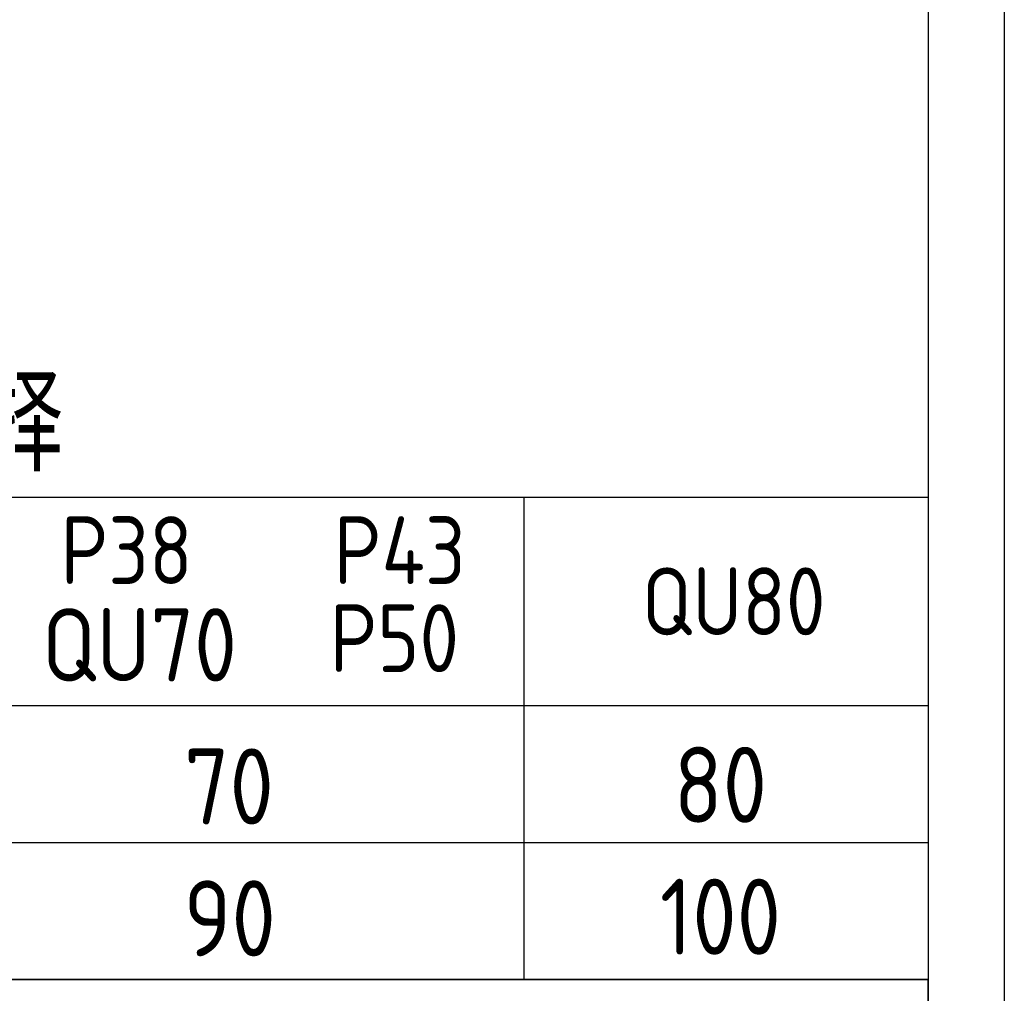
# Model space of a CAD drawing. Header units: millimetres. Extents: x -104 to 1580, y -20 to 1168.
# Tile 8 of 9: x 1321 to 1580, y 176 to 433. Entities that reach past the tile are written whole.
import ezdxf
from ezdxf.enums import TextEntityAlignment as Align

# ---------------------------------------------------------------- set-up
doc = ezdxf.new("R2010")
doc.units = ezdxf.units.MM
doc.header["$LTSCALE"] = 40
for name, color, linetype in [('1轮廓实线层', 7, 'Continuous'), ('2细线层', 4, 'Continuous'), ('6文字层', 3, 'Continuous'), ('图框层', 7, 'Continuous'), ('文字层', 3, 'Continuous')]:
    doc.layers.add(name, color=color, linetype=linetype)
doc.styles.add('PC_TEXTSTYLE', font='isocp.shx', dxfattribs={"width": 0.8, "bigfont": 'hzfs.shx'})

# ---------------------------------------------------------------- blocks, each defined once
blk = doc.blocks.new('PC_TITLE_BLOCK')
at = {"layer": '1轮廓实线层'}
blk.add_line((0, 45), (-180, 45), dxfattribs=at)
at = {"layer": '图框层'}
blk.add_line((0, 0), (0, 45), dxfattribs=at)
at = {"layer": '6文字层', "style": 'PC_TEXTSTYLE', "flags": 8}
for tag, height, width, p, p2 in [('产品名称或材料标记', 7, 0.600652, (-113.463, 28.635), (-66.422, 28.635)), ('图样名称', 5, 2.004495, (-54.785, 19.978), (-5.268, 19.978)), ('标准化', 3.5, 1.023147, (-133.835, 15.372), (-120.752, 15.372)), ('重量', 3.5, 1.408247, (-88.457, 7.542), (-76.549, 7.542)), ('比例', 3.5, 1.385287, (-73.354, 7.542), (-61.929, 7.542)), ('图样代号', 5, 2.006536, (-54.785, 5.63), (-5.516, 5.63)), ('审核', 3.5, 1.579393, (-163.989, 5.367), (-150.634, 5.367)), ('共几页', 3.5, 0.557144, (-108.073, 0.625), (-101.045, 0.625)), ('工艺', 3.5, 1.621807, (-164.21, 0.371), (-150.891, 0.371)), ('日期', 3.5, 1.560088, (-133.835, 0.371), (-120.752, 0.371))]:
    blk.add_attdef(tag, text='', height=height, dxfattribs=dict(at, width=width)).set_placement(p, p2, align=Align.FIT)
at = {"layer": '6文字层', "style": 'PC_TEXTSTYLE', "width": 9.905045, "flags": 8}
blk.add_attdef('设计', text='', height=3.5, rotation=358.46442, dxfattribs=at).set_placement((-164.229, 15.372), (-150.367, 15), align=Align.FIT)
at = {"layer": '6文字层', "color": 3, "style": 'PC_TEXTSTYLE', "width": 0.56476, "flags": 8}
blk.add_attdef('第几页', text='', height=3.5, dxfattribs=at).set_placement((-78.287, 0.753), (-71.163, 0.753), align=Align.FIT)
at = {"layer": '6文字层', "ltscale": 10, "style": 'PC_TEXTSTYLE', "flags": 1}
blk.add_attdef('图纸张数', (-58.679, -0.492), '', height=2.5, dxfattribs=at)

msp = doc.modelspace()

# ---------------------------------------------------------------- linework, layer by layer
msp.add_line((930.7, 306.96), (1560, 306.96))
at = {"layer": '1轮廓实线层'}
for p in [(1560, 306.96), (930.7, 180)]:
    msp.add_line(p, (1560, 180), dxfattribs=at)
at = {"layer": '2细线层'}
msp.add_line((1580, 1168), (1580, -20), dxfattribs=at)
at = {"layer": '图框层'}
msp.add_line((1560, 1148), (1560, 0), dxfattribs=at)
at = {"layer": '文字层'}
for p, q in [((1453.51, 306.96), (1453.51, 180)), ((930.7, 252.12), (1560, 252.12)), ((930.7, 216.06), (1560, 216.06))]:
    msp.add_line(p, q, dxfattribs=at)

# ---------------------------------------------------------------- block references
at = {"layer": '图框层', "xscale": 4, "yscale": 4, "zscale": 4}
msp.add_blockref('PC_TITLE_BLOCK', (1560, 0), dxfattribs=at)

# ---------------------------------------------------------------- texts
at = {"layer": '6文字层', "style": 'PC_TEXTSTYLE', "width": 0.8}
msp.add_text('车轮踏面宽度E的选择', height=24.99, dxfattribs=at).set_placement((1139.41, 313.88))
at = {"layer": '文字层', "style": 'PC_TEXTSTYLE', "width": 0.95}
for s, height, p in [('P38', 17.85, (1348.97, 284.09)), ('P43', 17.85, (1420.85, 284.09)), ('QU80', 17.85, (1508.75, 270.64)), ('QU70', 19.278, (1352.33, 258.48)), ('P50', 17.85, (1419.44, 260.93)), ('70 ', 19.992, (1381.35, 220.83)), ('80', 19.992, (1505.28, 221.26)), ('90', 19.992, (1376.13, 186.1)), ('100', 19.992, (1505.28, 186.53))]:
    msp.add_text(s, height=height, dxfattribs=at).set_placement(p, align=Align.CENTER)

doc.saveas('drawing.dxf')
